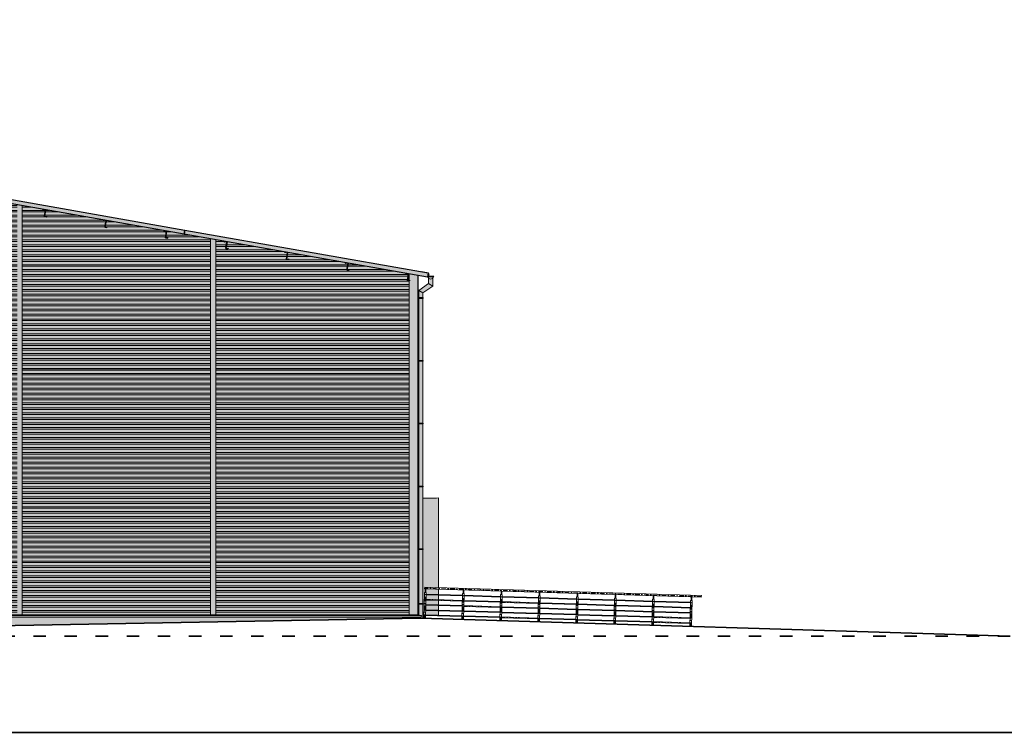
# Model space of a CAD drawing. Header units: millimetres. Extents: x 16720 to 74016, y 25810 to 81213.
# Tile 214 of 256: x 32663 to 35512, y 43883 to 45948. Entities that reach past the tile are written whole.
import ezdxf

# ---------------------------------------------------------------- set-up
doc = ezdxf.new("R2010")
doc.units = ezdxf.units.MM
doc.linetypes.add('ACAD_ISO03W100', pattern=[30, 12, -18])
doc.linetypes.add('DASHDOTX2', pattern=[50.8, 25.4, -12.7, 0, -12.7])
for name, color, linetype, lineweight in [('_HATCH', 157, 'Continuous', 5), ('_OBRÓBKA BLACHARSKA', 182, 'Continuous', 13), ('_OŚ', 165, 'DASHDOTX2', 9), ('_RAMKA', 212, 'Continuous', 9), ('_WIDOKOWE', 252, 'Continuous', 9), ('_ZIEMIA', 98, 'Continuous', 35), ('_ŚREDNIE', 90, 'Continuous', 25)]:
    doc.layers.add(name, color=color, linetype=linetype, lineweight=lineweight)
doc.layers.add('HATCH', color=7, linetype='Continuous')

msp = doc.modelspace()

# ---------------------------------------------------------------- hatches: boundary and pattern name
at = {"layer": '_HATCH'}
h = msp.add_hatch(color=253, dxfattribs=at)
h.dxf.hatch_style = 1
h.paths.add_polyline_path([(30923.5, 45203.3), (30951.4, 45208.2), (30976.4, 45212.6), (30978.1, 45212.9), (30984.2, 45214), (31100, 45234.4), (31153.1, 45243.7), (31159.2, 45244.8), (31328.1, 45274.6), (31334.2, 45275.7), (31503.2, 45305.5), (31509.3, 45306.6), (31535.4, 45311.2), (31626.7, 45327.3), (31624.6, 45339.1), (30921.4, 45215.1), (30923.4, 45204.3)])
h.paths.add_polyline_path([(32095.4, 45409.9), (32203.3, 45428.9), (32209.4, 45430), (32234.3, 45434.4), (32376.1, 45459.4), (32382.2, 45460.5), (32382.9, 45460.6), (32382.9, 45472.8), (31624.6, 45339.1), (31626.7, 45327.3), (31667.1, 45334.4), (31678.2, 45336.3), (31684.3, 45337.4), (31853.2, 45367.2), (31859.3, 45368.3), (32028.3, 45398.1), (32034.4, 45399.1)])
h.paths.add_polyline_path([(32562.6, 45428.9), (32670.4, 45409.9), (32731.5, 45399.1), (32737.6, 45398.1), (32906.6, 45368.3), (32912.7, 45367.2), (33081.6, 45337.4), (33087.7, 45336.3), (33098.8, 45334.4), (33139.2, 45327.3), (33141.2, 45339.1), (32382.9, 45472.8), (32382.9, 45460.6), (32383.6, 45460.5), (32389.8, 45459.4), (32531.6, 45434.4), (32556.5, 45430)])
h.paths.add_polyline_path([(33230.4, 45311.2), (33256.6, 45306.6), (33262.7, 45305.5), (33431.6, 45275.7), (33437.7, 45274.6), (33606.7, 45244.8), (33612.8, 45243.7), (33665.9, 45234.4), (33781.7, 45214), (33787.8, 45212.9), (33789.4, 45212.6), (33814.4, 45208.2), (33842.4, 45203.3), (33842.5, 45204.3), (33844.4, 45215.1), (33141.2, 45339.1), (33139.2, 45327.3)])
h = msp.add_hatch(dxfattribs=at)
h.set_pattern_fill('ANSI32', color=250, scale=1.5, angle=135)
h.paths.add_polyline_path([(33230.4, 44226.4), (33789.4, 44226.4), (33789.4, 45192.5), (33784.9, 45193.3), (33784.5, 45193.4), (33788.1, 45212.5), (33787.8, 45212.9), (33781.8, 45213.7), (33781, 45211.8), (33781.4, 45214), (33612.8, 45243.7), (33606.7, 45244.6), (33606, 45242.7), (33606.4, 45244.9), (33437.7, 45274.6), (33431.7, 45275.5), (33431, 45273.6), (33431.3, 45275.7), (33262.7, 45305.5), (33256.7, 45306.3), (33255.9, 45304.4), (33256.3, 45306.6), (33230.4, 45311.2)])
h.paths.add_polyline_path([(33139.2, 45327.3), (33087.7, 45336.3), (33081.6, 45337.2), (33080.9, 45335.3), (33081.3, 45337.5), (32912.7, 45367.2), (32906.6, 45368.1), (32905.9, 45366.2), (32906.3, 45368.3), (32737.6, 45398.1), (32737.9, 45397.7), (32734.7, 45378.5), (32734.3, 45378.5), (32737.9, 45397.7), (32737.6, 45398.1), (32731.2, 45399.2), (32670.4, 45409.9), (32670.4, 44226.4), (33215.4, 44226.4), (33215.4, 45313.8)])
h.paths.add_polyline_path([(32203.3, 45428.9), (32110.4, 45412.6), (32110.4, 44226.4), (32655.4, 44226.4), (32655.4, 45412.6), (32562.6, 45428.9), (32556.6, 45429.8), (32555.8, 45427.9), (32556.2, 45430.1), (32389.8, 45459.4), (32390, 45459.1), (32386.8, 45439.8), (32386.4, 45439.9), (32390, 45459.1), (32389.8, 45459.4), (32383.4, 45460.5), (32382.9, 45458.4), (32382.5, 45460.5), (32376.1, 45459.4), (32375.9, 45459.1), (32379.1, 45439.8), (32379.5, 45439.9), (32375.9, 45459.1), (32376.1, 45459.4), (32209.7, 45430.1), (32210.1, 45427.9), (32209.3, 45429.8)])
h.paths.add_polyline_path([(31678.2, 45336.3), (31626.7, 45327.3), (31550.4, 45313.8), (31550.4, 44226.4), (32095.4, 44226.4), (32095.4, 45409.9), (32034.7, 45399.2), (32035, 45397), (32034.3, 45398.9), (32028.3, 45398.1), (32028, 45397.7), (32031.2, 45378.5), (32031.6, 45378.5), (32028, 45397.7), (32028.3, 45398.1), (31859.6, 45368.3), (31860, 45366.2), (31859.3, 45368.1), (31853.2, 45367.2), (31684.6, 45337.5), (31685, 45335.3), (31684.2, 45337.2)])
h.paths.add_polyline_path([(30976.4, 45192.5), (30976.4, 44226.4), (31535.4, 44226.4), (31535.4, 45311.2), (31509.3, 45306.6), (31502.9, 45305.1), (31334.2, 45275.7), (31327.9, 45274.3), (31159.2, 45244.8), (31152.9, 45243.4), (30984.2, 45214), (30977.8, 45212.5), (30981, 45193.3)])
h.paths.add_polyline_path([(30981, 45193.3, 0.414214), (30981.2, 45193.5), (30977.8, 45212.5, -0.414214), (30978.1, 45212.9), (30976.4, 45212.6), (30976.4, 45192.5)])
h.paths.add_polyline_path([(33788.1, 45212.5), (33784.7, 45193.5, 0.414214), (33784.9, 45193.3), (33789.4, 45192.5), (33789.4, 45212.6), (33787.8, 45212.9, -0.414214)])
h.paths.add_polyline_path([(32731.6, 45398.9), (32730.8, 45397), (32731.2, 45399.2)], flags=16)
h.paths.add_polyline_path([(32206.2, 45409.3), (32203.1, 45428.6), (32206.6, 45409.4)], flags=16)
h.paths.add_polyline_path([(31856.2, 45347.6), (31853, 45366.9), (31856.6, 45347.7)], flags=16)
h.paths.add_polyline_path([(31681.1, 45316.8), (31678, 45336), (31681.5, 45316.8)], flags=16)
h = msp.add_hatch(color=253, dxfattribs=at)
h.dxf.hatch_style = 1
h.paths.add_polyline_path([(33230.4, 44226.4), (33789.4, 44226.4), (33789.4, 45192.5), (33784.9, 45193.3), (33784.5, 45193.4), (33788.1, 45212.5), (33787.8, 45212.9), (33781.8, 45213.7), (33781, 45211.8), (33781.4, 45214), (33612.8, 45243.7), (33606.7, 45244.6), (33606, 45242.7), (33606.4, 45244.9), (33437.7, 45274.6), (33431.7, 45275.5), (33431, 45273.6), (33431.3, 45275.7), (33262.7, 45305.5), (33256.7, 45306.3), (33255.9, 45304.4), (33256.3, 45306.6), (33230.4, 45311.2)])
h.paths.add_polyline_path([(33139.2, 45327.3), (33087.7, 45336.3), (33081.6, 45337.2), (33080.9, 45335.3), (33081.3, 45337.5), (32912.7, 45367.2), (32906.6, 45368.1), (32905.9, 45366.2), (32906.3, 45368.3), (32737.6, 45398.1), (32737.9, 45397.7), (32734.7, 45378.5), (32734.3, 45378.5), (32737.9, 45397.7), (32737.6, 45398.1), (32731.2, 45399.2), (32670.4, 45409.9), (32670.4, 44226.4), (33215.4, 44226.4), (33215.4, 45313.8)])
h.paths.add_polyline_path([(32203.3, 45428.9), (32110.4, 45412.6), (32110.4, 44226.4), (32655.4, 44226.4), (32655.4, 45412.6), (32562.6, 45428.9), (32556.6, 45429.8), (32555.8, 45427.9), (32556.2, 45430.1), (32389.8, 45459.4), (32390, 45459.1), (32386.8, 45439.8), (32386.4, 45439.9), (32390, 45459.1), (32389.8, 45459.4), (32383.4, 45460.5), (32382.9, 45458.4), (32382.5, 45460.5), (32376.1, 45459.4), (32375.9, 45459.1), (32379.1, 45439.8), (32379.5, 45439.9), (32375.9, 45459.1), (32376.1, 45459.4), (32209.7, 45430.1), (32210.1, 45427.9), (32209.3, 45429.8)])
h.paths.add_polyline_path([(31678.2, 45336.3), (31626.7, 45327.3), (31550.4, 45313.8), (31550.4, 44226.4), (32095.4, 44226.4), (32095.4, 45409.9), (32034.7, 45399.2), (32035, 45397), (32034.3, 45398.9), (32028.3, 45398.1), (32028, 45397.7), (32031.2, 45378.5), (32031.6, 45378.5), (32028, 45397.7), (32028.3, 45398.1), (31859.6, 45368.3), (31860, 45366.2), (31859.3, 45368.1), (31853.2, 45367.2), (31684.6, 45337.5), (31685, 45335.3), (31684.2, 45337.2)])
h.paths.add_polyline_path([(30976.4, 45192.5), (30976.4, 44226.4), (31535.4, 44226.4), (31535.4, 45311.2), (31509.3, 45306.6), (31502.9, 45305.1), (31334.2, 45275.7), (31327.9, 45274.3), (31159.2, 45244.8), (31152.9, 45243.4), (30984.2, 45214), (30977.8, 45212.5), (30981, 45193.3)])
h.paths.add_polyline_path([(30981, 45193.3, 0.414214), (30981.2, 45193.5), (30977.8, 45212.5, -0.414214), (30978.1, 45212.9), (30976.4, 45212.6), (30976.4, 45192.5)])
h.paths.add_polyline_path([(33788.1, 45212.5), (33784.7, 45193.5, 0.414214), (33784.9, 45193.3), (33789.4, 45192.5), (33789.4, 45212.6), (33787.8, 45212.9, -0.414214)])
h.paths.add_polyline_path([(32731.6, 45398.9), (32730.8, 45397), (32731.2, 45399.2)], flags=16)
h.paths.add_polyline_path([(32206.2, 45409.3), (32203.1, 45428.6), (32206.6, 45409.4)], flags=16)
h.paths.add_polyline_path([(31856.2, 45347.6), (31853, 45366.9), (31856.6, 45347.7)], flags=16)
h.paths.add_polyline_path([(31681.1, 45316.8), (31678, 45336), (31681.5, 45316.8)], flags=16)
at = {"layer": '_HATCH', "true_color": 0xe8e8e8}
h = msp.add_hatch(color=254, dxfattribs=at)
h.dxf.hatch_style = 1
h.paths.add_polyline_path([(30942.9, 44164.4), (33822.9, 44216.4), (33822.9, 44219.4), (30942.9, 44219.4)])
at = {"layer": 'HATCH'}
h = msp.add_hatch(color=8, dxfattribs=at)
h.dxf.hatch_style = 1
h.paths.add_polyline_path([(30939.9, 44224.4), (30941.1, 44219.4), (30942.9, 44219.4), (33822.9, 44219.4), (33824.8, 44219.4), (33825.9, 44224.4), (33817.4, 44225.9), (33814.4, 44226.4), (33789.4, 44226.4), (33230.4, 44226.4), (33215.4, 44226.4), (32670.4, 44226.4), (32655.4, 44226.4), (32110.4, 44226.4), (32095.4, 44226.4), (31550.4, 44226.4), (31535.4, 44226.4), (30976.4, 44226.4), (30951.4, 44226.4), (30948.4, 44225.9)])
h.paths.add_polyline_path([(33789.4, 45192.5), (33789.4, 44226.4), (33814.4, 44226.4), (33814.4, 44257.6), (33814.4, 44415.9), (33814.4, 44597.6), (33814.4, 44779.3), (33814.4, 44960.9), (33814.4, 45142.6), (33814.4, 45208.2), (33789.4, 45212.6)])
h.paths.add_polyline_path([(33215.4, 45313.8), (33215.4, 44226.4), (33230.4, 44226.4), (33230.4, 45311.2)])
h.paths.add_polyline_path([(32655.4, 44226.4), (32670.4, 44226.4), (32670.4, 45409.9), (32655.4, 45412.6)])
h.paths.add_polyline_path([(32095.4, 45409.9), (32095.4, 44226.4), (32110.4, 44226.4), (32110.4, 45412.6)])
h.paths.add_polyline_path([(31535.4, 44226.4), (31550.4, 44226.4), (31550.4, 45313.8), (31535.4, 45311.2)])
h.paths.add_polyline_path([(30951.4, 45208.2), (30951.4, 45142.6), (30951.4, 44960.9), (30951.4, 44779.3), (30951.4, 44597.6), (30951.4, 44564.4), (30951.4, 44415.9), (30951.4, 44257.6), (30951.4, 44226.4), (30976.4, 44226.4), (30976.4, 45192.5), (30976.4, 45212.6)])
h = msp.add_hatch(color=250, dxfattribs=at)
h.dxf.hatch_style = 1
h.paths.add_polyline_path([(33822.9, 44219.4), (33824.8, 44219.4), (33825.9, 44224.4), (33817.4, 44225.9), (33817.4, 44256.6), (33829.4, 44256.6), (33829.4, 44224.4), (33829.4, 44216.2), (33822.9, 44216.4)])
h.paths.add_polyline_path([(33817.4, 44257.6), (33816.4, 44257.6), (33816.4, 44258.6), (33817.4, 44258.6)])
h.paths.add_polyline_path([(33817.4, 44256.6), (33816.4, 44256.6), (33816.4, 44257.6), (33817.4, 44257.6)])
h.paths.add_polyline_path([(33829.4, 44256.6), (33817.4, 44256.6), (33817.4, 44257.6), (33817.4, 44258.6), (33829.4, 44258.6)])
h.paths.add_polyline_path([(33829.4, 44258.6), (33830.4, 44258.6), (33830.4, 44256.6), (33829.4, 44256.6)])
h.paths.add_polyline_path([(33829.4, 44258.6), (33817.4, 44258.6), (33817.4, 44414.9), (33829.4, 44414.9)])
h.paths.add_polyline_path([(33817.4, 44415.9), (33816.4, 44415.9), (33816.4, 44416.9), (33817.4, 44416.9)])
h.paths.add_polyline_path([(33817.4, 44414.9), (33816.4, 44414.9), (33816.4, 44415.9), (33817.4, 44415.9)])
h.paths.add_polyline_path([(33829.4, 44414.9), (33817.4, 44414.9), (33817.4, 44415.9), (33817.4, 44416.9), (33829.4, 44416.9)])
h.paths.add_polyline_path([(33830.4, 44416.9), (33830.4, 44414.9), (33829.4, 44414.9), (33829.4, 44416.9)])
h.paths.add_polyline_path([(33829.4, 44563.4), (33829.4, 44416.9), (33817.4, 44416.9), (33817.4, 44564.1), (33817.4, 44596.6), (33829.4, 44596.6)])
h.paths.add_polyline_path([(33817.4, 44596.6), (33816.4, 44596.6), (33816.4, 44597.6), (33817.4, 44597.6)])
h.paths.add_polyline_path([(33817.4, 44597.6), (33816.4, 44597.6), (33816.4, 44598.6), (33817.4, 44598.6)])
h.paths.add_polyline_path([(33829.4, 44596.6), (33817.4, 44596.6), (33817.4, 44597.6), (33817.4, 44598.6), (33829.4, 44598.6)])
h.paths.add_polyline_path([(33830.4, 44598.6), (33830.4, 44596.6), (33829.4, 44596.6), (33829.4, 44598.6)])
h.paths.add_polyline_path([(33829.4, 44598.6), (33817.4, 44598.6), (33817.4, 44778.3), (33829.4, 44778.3)])
h.paths.add_polyline_path([(33817.4, 44779.3), (33816.4, 44779.3), (33816.4, 44780.3), (33817.4, 44780.3)])
h.paths.add_polyline_path([(33817.4, 44778.3), (33816.4, 44778.3), (33816.4, 44779.3), (33817.4, 44779.3)])
h.paths.add_polyline_path([(33829.4, 44778.3), (33817.4, 44778.3), (33817.4, 44779.3), (33817.4, 44780.3), (33829.4, 44780.3)])
h.paths.add_polyline_path([(33830.4, 44780.3), (33830.4, 44778.3), (33829.4, 44778.3), (33829.4, 44780.3)])
h.paths.add_polyline_path([(33829.4, 44780.3), (33817.4, 44780.3), (33817.4, 44959.9), (33829.4, 44959.9)])
h.paths.add_polyline_path([(33817.4, 44960.9), (33816.4, 44960.9), (33816.4, 44961.9), (33817.4, 44961.9)])
h.paths.add_polyline_path([(33817.4, 44959.9), (33816.4, 44959.9), (33816.4, 44960.9), (33817.4, 44960.9)])
h.paths.add_polyline_path([(33829.4, 44959.9), (33817.4, 44959.9), (33817.4, 44960.9), (33817.4, 44961.9), (33829.4, 44961.9)])
h.paths.add_polyline_path([(33829.4, 44961.9), (33830.4, 44961.9), (33830.4, 44959.9), (33829.4, 44959.9)])
h.paths.add_polyline_path([(33829.4, 44961.9), (33817.4, 44961.9), (33817.4, 45141.6), (33829.4, 45141.6)])
h.paths.add_polyline_path([(33816.4, 45143.6), (33817.4, 45143.6), (33817.4, 45142.6), (33816.4, 45142.6)])
h.paths.add_polyline_path([(33816.4, 45141.6), (33816.4, 45142.6), (33817.4, 45142.6), (33817.4, 45141.6)])
h.paths.add_polyline_path([(33817.4, 45143.6), (33829.4, 45143.6), (33829.4, 45141.6), (33817.4, 45141.6), (33817.4, 45142.6)])
h.paths.add_polyline_path([(33830.4, 45143.6), (33830.4, 45141.6), (33829.4, 45141.6), (33829.4, 45143.6)])
h.paths.add_polyline_path([(33829.4, 45143.6), (33817.4, 45143.6), (33817.4, 45164.3), (33829.4, 45157.3)])
h.paths.add_polyline_path([(33829.4, 45157.3), (33817.4, 45164.3), (33845.9, 45184.3), (33857.9, 45177.3)])
h.paths.add_polyline_path([(33857.9, 45177.3), (33845.9, 45184.3), (33845.9, 45200.4, 0.500754), (33857.9, 45199.9)])
h.paths.add_polyline_path([(33844.7, 45204.3), (33859.6, 45204.3, -0.159676), (33857.9, 45199.9, -0.500754), (33845.9, 45200.4, -0.136583)])
h.paths.add_polyline_path([(33844.6, 45204.7), (33844.6, 45205.5), (33860.1, 45205.5, -1.085572), (33860.1, 45204.3), (33859.6, 45204.3), (33844.7, 45204.3, -0.013533)])
h = msp.add_hatch(color=250, dxfattribs=at)
h.dxf.hatch_style = 1
h.paths.add_polyline_path([(33829.4, 44224.4), (33832.1, 44224.4), (33834.2, 44291.1), (33835.7, 44291), (33836, 44301), (33834.5, 44301.1), (33834.6, 44303.6), (33834.6, 44306.1), (33874.4, 44304.9), (33874.4, 44564.4, -0.031697), (33829.4, 44563.4), (33829.4, 44416.9), (33830.4, 44416.9), (33830.4, 44414.9), (33829.4, 44414.9), (33829.4, 44258.6), (33830.4, 44258.6), (33830.4, 44256.6), (33829.4, 44256.6)])
h.paths.add_polyline_path([(33817.4, 44416.9), (33817.4, 44564.1, -0.002117), (33814.4, 44564.4), (33814.4, 44415.9), (33816.4, 44415.9), (33816.4, 44416.9)])
h.paths.add_polyline_path([(33817.4, 44258.6), (33817.4, 44414.9), (33816.4, 44414.9), (33816.4, 44415.9), (33814.4, 44415.9), (33814.4, 44257.6), (33816.4, 44257.6), (33816.4, 44258.6)])
h.paths.add_polyline_path([(33814.4, 44257.6), (33814.4, 44226.4), (33817.4, 44225.9), (33817.4, 44256.6), (33816.4, 44256.6), (33816.4, 44257.6)])
h.paths.add_polyline_path([(33837.2, 44226.5), (33874.4, 44225.3), (33874.4, 44237.8), (33837.6, 44239)])
h.paths.add_polyline_path([(33838, 44253.9), (33837.6, 44240.9), (33874.4, 44239.8), (33874.4, 44252.8)])
h.paths.add_polyline_path([(33874.4, 44254.8), (33874.4, 44267.8), (33838.5, 44268.9), (33838.1, 44255.9)])
h.paths.add_polyline_path([(33874.4, 44269.8), (33874.4, 44282.8), (33839, 44283.9), (33838.6, 44270.9)])
h.paths.add_polyline_path([(33839, 44285.9), (33874.4, 44284.8), (33874.4, 44299.9), (33838, 44301), (33837.7, 44291), (33839.2, 44290.9)])

# ---------------------------------------------------------------- linework, layer by layer
at = {"layer": '_OBRÓBKA BLACHARSKA', "color": 0}
for p, q in [((32670.4, 45410.3), (32670.4, 44226.4)), ((33215.4, 45313.4), (33215.4, 44226.4)), ((33230.4, 45311.6), (33230.4, 44226.4)), ((33789.4, 45212.6), (33789.4, 44226.4)), ((33845.9, 45184.3), (33817.4, 45164.3)), ((33845.9, 45200.4), (33845.9, 45184.3)), ((33845.9, 45184.3), (33857.9, 45177.3)), ((33857.9, 45199.9), (33857.9, 45177.3)), ((33817.4, 45164.3), (33817.4, 44225.9)), ((33829.4, 45157.3), (33817.4, 45164.3)), ((33857.9, 45177.3), (33829.4, 45157.3)), ((33829.4, 45157.3), (33829.4, 44216.2)), ((33817.4, 45142.6), (33814.4, 45142.6)), ((33817.4, 44960.9), (33814.4, 44960.9)), ((33817.4, 44779.3), (33814.4, 44779.3)), ((33817.4, 44597.6), (33814.4, 44597.6)), ((33817.4, 44415.9), (33814.4, 44415.9)), ((33817.4, 44257.6), (33814.4, 44257.6)), ((30939.9, 44224.4), (33825.9, 44224.4)), ((30941.1, 44219.4), (33824.8, 44219.4)), ((30951.8, 44226.4), (33814.4, 44226.4))]:
    msp.add_line(p, q, dxfattribs=at)
for points in [[(33821.3, 45219.6), (33844.6, 45215.4), (33844.6, 45204.7, 0.973295), (33859.6, 45204.3)], [(33844.7, 45205.5), (33860.1, 45205.5, -1.085572), (33860.1, 45204.3), (33842.5, 45204.3)]]:
    msp.add_lwpolyline(points, format="xyb", dxfattribs=at)
for points in [[(33825.5, 45219.2), (33845.4, 45215.6), (33847.3, 45209.1), (33845.4, 45210.4)], [(33814.4, 44226.4), (33825.9, 44224.4), (33824.8, 44219.4)]]:
    msp.add_lwpolyline(points, dxfattribs=at)
for points in [[(33830.4, 45143.6), (33816.4, 45143.6), (33816.4, 45141.6), (33830.4, 45141.6)], [(33830.4, 44961.9), (33816.4, 44961.9), (33816.4, 44959.9), (33830.4, 44959.9)], [(33830.4, 44778.3), (33816.4, 44778.3), (33816.4, 44780.3), (33830.4, 44780.3)], [(33830.4, 44596.6), (33816.4, 44596.6), (33816.4, 44598.6), (33830.4, 44598.6)], [(33830.4, 44414.9), (33816.4, 44414.9), (33816.4, 44416.9), (33830.4, 44416.9)], [(33830.4, 44256.6), (33816.4, 44256.6), (33816.4, 44258.6), (33830.4, 44258.6)]]:
    msp.add_lwpolyline(points, close=True, dxfattribs=at)
at = {"layer": '_OŚ', "color": 0, "ltscale": 0.5}
for p, q in [((33837.1, 44303.5), (33834.4, 44216)), ((34635.1, 44279.2), (33834.6, 44303.6)), ((33947, 44300.1), (33944.3, 44212.7)), ((34057, 44296.8), (34054.3, 44209.3)), ((33838.5, 44269.9), (33946, 44266.7)), ((33839, 44284.9), (33946.4, 44281.7)), ((33946.4, 44281.7), (34056.4, 44278.3)), ((34056.4, 44278.3), (34166.3, 44274.9)), ((34166.9, 44293.4), (34164.2, 44206)), ((34166.3, 44274.9), (34276.3, 44271.6)), ((34276.8, 44290.1), (34274.2, 44202.6)), ((34276.3, 44271.6), (34386.2, 44268.2)), ((34386.8, 44286.7), (34384.1, 44199.3)), ((34496.2, 44264.9), (34386.2, 44268.2)), ((34496.7, 44283.4), (34494.1, 44195.9)), ((34606.7, 44280), (34604, 44192.6)), ((33835.1, 44240), (33945.1, 44236.7)), ((33835.6, 44255), (33945.5, 44251.7)), ((33945.5, 44251.7), (34055.5, 44248.3)), ((33946, 44266.7), (34055.9, 44263.3)), ((34055.5, 44248.3), (34165.4, 44245)), ((34055.9, 44263.3), (34165.9, 44260)), ((34165.4, 44245), (34275.4, 44241.6)), ((34165.9, 44260), (34275.8, 44256.6)), ((34275.4, 44241.6), (34385.3, 44238.3)), ((34275.8, 44256.6), (34385.8, 44253.3)), ((34495.7, 44249.9), (34385.8, 44253.3)), ((34495.7, 44249.9), (34605.7, 44246.5)), ((34496.2, 44264.9), (34606.1, 44261.5)), ((33834.7, 44225.5), (33944.6, 44222.2)), ((33944.6, 44222.2), (34054.6, 44218.8)), ((33945.1, 44236.7), (34055, 44233.3)), ((34054.6, 44218.8), (34164.5, 44215.5)), ((34055, 44233.3), (34165, 44230)), ((34164.5, 44215.5), (34274.5, 44212.1)), ((34165, 44230), (34274.9, 44226.6)), ((34274.5, 44212.1), (34384.4, 44208.8)), ((34274.9, 44226.6), (34384.9, 44223.3)), ((34494.8, 44219.9), (34384.9, 44223.3)), ((34495.3, 44234.9), (34385.3, 44238.3)), ((34494.8, 44219.9), (34604.8, 44216.6)), ((34495.3, 44234.9), (34605.2, 44231.6)), ((34494.4, 44205.4), (34384.4, 44208.8)), ((34494.4, 44205.4), (34604.3, 44202.1))]:
    msp.add_line(p, q, dxfattribs=at)
at = {"layer": '_RAMKA', "color": 0, "const_width": 5}
msp.add_lwpolyline([(30121.5, 47985.8), (41021.5, 47985.8), (41021.5, 43885.8), (30271.5, 43885.8), (30271.5, 46805.8), (30121.5, 46805.8)], close=True, dxfattribs=at)
at = {"layer": '_WIDOKOWE', "color": 0}
for p, q in [((32670.4, 45334.4), (33098.8, 45334.4)), ((32670.4, 45234.4), (33215.4, 45234.4)), ((33230.4, 45234.4), (33665.9, 45234.4)), ((32670.4, 45134.4), (33215.4, 45134.4)), ((33230.4, 45134.4), (33789.4, 45134.4)), ((32670.4, 45034.4), (33215.4, 45034.4)), ((33230.4, 45034.4), (33789.4, 45034.4)), ((32670.4, 44934.4), (33215.4, 44934.4)), ((33230.4, 44934.4), (33789.4, 44934.4)), ((32670.4, 44834.4), (33215.4, 44834.4)), ((33230.4, 44834.4), (33789.4, 44834.4)), ((32670.4, 44734.4), (33215.4, 44734.4)), ((33230.4, 44734.4), (33789.4, 44734.4)), ((32670.4, 44634.4), (33215.4, 44634.4)), ((33230.4, 44634.4), (33789.4, 44634.4)), ((33874.4, 44564.4), (33874.4, 44304.9)), ((32670.4, 44534.4), (33215.4, 44534.4)), ((33230.4, 44534.4), (33789.4, 44534.4)), ((32670.4, 44434.4), (33215.4, 44434.4)), ((33230.4, 44434.4), (33789.4, 44434.4)), ((32670.4, 44334.4), (33215.4, 44334.4)), ((33230.4, 44334.4), (33789.4, 44334.4)), ((33834.5, 44301.1), (33834.6, 44306.1)), ((33834.5, 44301.1), (34635, 44276.7)), ((33834.6, 44306.1), (34635.1, 44281.7)), ((33835.7, 44291), (33836, 44301)), ((33837.7, 44291), (33838, 44301)), ((33874.4, 44299.9), (33874.4, 44284.8)), ((33945.6, 44287.7), (33945.9, 44297.7)), ((33947.6, 44287.6), (33947.9, 44297.6)), ((33831.9, 44216.1), (33834.2, 44291.1)), ((33834.2, 44291.1), (33839.2, 44290.9)), ((33836.9, 44216), (33839.2, 44290.9)), ((33874.4, 44282.8), (33874.4, 44269.8)), ((33941.8, 44212.8), (33944.1, 44287.7)), ((33944.1, 44287.7), (33949.1, 44287.6)), ((33946.8, 44212.6), (33949.1, 44287.6)), ((34051.8, 44209.4), (34054.1, 44284.4)), ((34054.1, 44284.4), (34059.1, 44284.2)), ((34055.6, 44284.3), (34055.9, 44294.3)), ((34056.8, 44209.3), (34059.1, 44284.2)), ((34057.6, 44284.3), (34057.9, 44294.3)), ((34161.7, 44206.1), (34164, 44281)), ((34164, 44281), (34169, 44280.9)), ((34165.5, 44281), (34165.8, 44291)), ((34166.7, 44205.9), (34169, 44280.9)), ((34167.5, 44280.9), (34167.8, 44290.9)), ((34271.7, 44202.7), (34274, 44277.7)), ((34274, 44277.7), (34279, 44277.5)), ((34275.5, 44277.6), (34275.8, 44287.6)), ((34276.7, 44202.6), (34279, 44277.5)), ((34277.5, 44277.6), (34277.8, 44287.6)), ((34381.6, 44199.4), (34383.9, 44274.3)), ((34383.9, 44274.3), (34388.9, 44274.2)), ((34385.4, 44274.3), (34385.7, 44284.3)), ((34386.6, 44199.2), (34388.9, 44274.2)), ((34387.4, 44274.2), (34387.7, 44284.2)), ((34491.6, 44196), (34493.9, 44271)), ((34493.9, 44271), (34498.9, 44270.8)), ((34495.4, 44270.9), (34495.7, 44280.9)), ((34496.6, 44195.8), (34498.9, 44270.8)), ((34497.4, 44270.9), (34497.7, 44280.9)), ((34605.3, 44267.6), (34605.6, 44277.6)), ((34607.3, 44267.5), (34607.6, 44277.5)), ((34635.1, 44281.7), (34635, 44276.7)), ((33874.4, 44267.8), (33874.4, 44254.8)), ((33874.4, 44252.8), (33874.4, 44239.8)), ((34601.5, 44192.6), (34603.8, 44267.6)), ((34603.8, 44267.6), (34608.8, 44267.5)), ((34606.5, 44192.5), (34608.8, 44267.5)), ((33829.4, 44224.4), (33832.1, 44224.4)), ((33837.1, 44224.4), (33839.5, 44224.4)), ((33874.4, 44237.8), (33874.4, 44225.3))]:
    msp.add_line(p, q, dxfattribs=at)
for points in [[(33814.4, 44564.4, 0.002117), (33817.4, 44564.1)], [(33829.4, 44563.4, 0.031697), (33874.4, 44564.4)]]:
    msp.add_lwpolyline(points, format="xyb", dxfattribs=at)
for points in [[(33838.5, 44268.9), (33943.5, 44265.7), (33943.5, 44267.7), (33838.6, 44270.9)], [(33839, 44283.9), (33943.9, 44280.7), (33944, 44282.7), (33839, 44285.9)]]:
    msp.add_lwpolyline(points, dxfattribs=at)
for points in [[(33949, 44282.6), (33948.9, 44280.6), (34053.9, 44277.4), (34053.9, 44279.4)], [(34058.9, 44279.2), (34058.9, 44277.2), (34163.8, 44274), (34163.9, 44276)], [(34168.9, 44275.9), (34168.8, 44273.9), (34273.8, 44270.7), (34273.8, 44272.7)], [(34278.8, 44272.5), (34278.8, 44270.5), (34383.7, 44267.3), (34383.8, 44269.3)], [(34493.7, 44266), (34493.7, 44264), (34388.7, 44267.2), (34388.8, 44269.2)], [(33837.6, 44240.9), (33837.6, 44239), (33942.5, 44235.8), (33942.6, 44237.7)], [(33838.1, 44255.9), (33838, 44253.9), (33943, 44250.7), (33943.1, 44252.7)], [(33948.1, 44252.6), (33948, 44250.6), (34052.9, 44247.4), (34053, 44249.4)], [(33948.5, 44267.6), (33948.5, 44265.6), (34053.4, 44262.4), (34053.5, 44264.4)], [(34058, 44249.2), (34057.9, 44247.2), (34162.9, 44244), (34163, 44246)], [(34058.5, 44264.2), (34058.4, 44262.2), (34163.4, 44259), (34163.4, 44261)], [(34168, 44245.9), (34167.9, 44243.9), (34272.8, 44240.7), (34272.9, 44242.7)], [(34168.4, 44260.9), (34168.3, 44258.9), (34273.3, 44255.7), (34273.4, 44257.7)], [(34277.9, 44242.5), (34277.8, 44240.5), (34382.8, 44237.3), (34382.9, 44239.3)], [(34278.4, 44257.5), (34278.3, 44255.5), (34383.2, 44252.3), (34383.3, 44254.3)], [(34493.3, 44251), (34493.2, 44249), (34388.2, 44252.2), (34388.3, 44254.2)], [(34498.3, 44250.8), (34498.2, 44248.8), (34603.1, 44245.6), (34603.2, 44247.6)], [(34498.7, 44265.8), (34498.7, 44263.8), (34603.6, 44260.6), (34603.7, 44262.6)], [(33837.2, 44226.5), (33837.1, 44224.5), (33942.1, 44221.3), (33942.2, 44223.3)], [(33947.2, 44223.1), (33947.1, 44221.1), (34052, 44217.9), (34052.1, 44219.9)], [(33947.6, 44237.6), (33947.5, 44235.6), (34052.5, 44232.4), (34052.5, 44234.4)], [(34057.1, 44219.8), (34057, 44217.8), (34162, 44214.6), (34162.1, 44216.6)], [(34057.5, 44234.2), (34057.5, 44232.2), (34162.4, 44229), (34162.5, 44231)], [(34167.1, 44216.4), (34167, 44214.4), (34271.9, 44211.2), (34272, 44213.2)], [(34167.5, 44230.9), (34167.4, 44228.9), (34272.4, 44225.7), (34272.4, 44227.7)], [(34277, 44213), (34276.9, 44211), (34381.9, 44207.8), (34382, 44209.8)], [(34277.4, 44227.5), (34277.4, 44225.5), (34382.3, 44222.3), (34382.4, 44224.3)], [(34492.3, 44221), (34492.3, 44219), (34387.3, 44222.2), (34387.4, 44224.2)], [(34492.8, 44236), (34492.7, 44234), (34387.8, 44237.2), (34387.8, 44239.2)], [(34497.3, 44220.8), (34497.3, 44218.8), (34602.2, 44215.6), (34602.3, 44217.6)], [(34497.8, 44235.8), (34497.7, 44233.8), (34602.7, 44230.6), (34602.8, 44232.6)], [(34491.9, 44206.5), (34491.8, 44204.5), (34386.9, 44207.7), (34387, 44209.7)], [(34496.9, 44206.3), (34496.8, 44204.3), (34601.8, 44201.1), (34601.9, 44203.1)]]:
    msp.add_lwpolyline(points, close=True, dxfattribs=at)
at = {"layer": '_ZIEMIA', "color": 1}
for q in [(30942.9, 44164.4), (35528.6, 44164.4)]:
    msp.add_line((33822.9, 44216.4), q, dxfattribs=at)
at = {"layer": '_ZIEMIA', "color": 157, "linetype": 'ACAD_ISO03W100', "ltscale": 3}
msp.add_line((35528.6, 44164.4), (30942.9, 44164.4), dxfattribs=at)
at = {"layer": '_ŚREDNIE', "color": 0}
for p, q in [((33814.4, 45208.2), (33814.4, 44226.4)), ((33822.9, 44216.4), (33822.9, 44219.4))]:
    msp.add_line(p, q, dxfattribs=at)
for points in [[(32382.9, 45472.8), (33141.2, 45339.1), (33139.2, 45327.3), (32382.9, 45460.6)], [(33141.2, 45339.1), (33844.4, 45215.1), (33842.4, 45203.3), (33139.2, 45327.3)]]:
    msp.add_lwpolyline(points, close=True, dxfattribs=at)
for points in [[(32740.6, 45379.5), (32740.3, 45377.6, -0.36397), (32740, 45377.3), (32734.5, 45378.3, -0.414214), (32734.3, 45378.6), (32737.7, 45397.7, 0.414214), (32737.5, 45397.9), (32731.6, 45398.9, 0.414214), (32731.4, 45398.8), (32731, 45397), (32730.8, 45397), (32731.2, 45398.9, -0.414203), (32731.5, 45399.1), (32737.6, 45398.1, -0.414214), (32737.9, 45397.7), (32734.5, 45378.7, 0.414214), (32734.7, 45378.5), (32739.8, 45377.6, 0.414214), (32740.1, 45377.7), (32740.4, 45379.5), (32740.6, 45379.5)], [(32915.6, 45348.6), (32915.3, 45346.7, -0.36397), (32915, 45346.5), (32909.6, 45347.4, -0.414214), (32909.3, 45347.8), (32912.7, 45366.8, 0.414214), (32912.5, 45367), (32906.6, 45368.1, 0.414214), (32906.4, 45367.9), (32906.1, 45366.1), (32905.9, 45366.2), (32906.2, 45368, -0.414203), (32906.6, 45368.3), (32912.7, 45367.2, -0.414214), (32912.9, 45366.9), (32909.5, 45347.8, 0.414214), (32909.7, 45347.6), (32914.9, 45346.7, 0.414214), (32915.1, 45346.9), (32915.4, 45348.6), (32915.6, 45348.6)], [(33090.7, 45317.7), (33090.3, 45315.9, -0.36397), (33090, 45315.6), (33084.6, 45316.6, -0.414214), (33084.4, 45316.9), (33087.7, 45335.9, 0.414214), (33087.6, 45336.2), (33081.6, 45337.2, 0.414214), (33081.4, 45337), (33081.1, 45335.3), (33080.9, 45335.3), (33081.2, 45337.2, -0.414203), (33081.6, 45337.4), (33087.7, 45336.3, -0.414214), (33087.9, 45336), (33084.6, 45317, 0.414214), (33084.7, 45316.8), (33089.9, 45315.8, 0.414214), (33090.1, 45316), (33090.5, 45317.8), (33090.7, 45317.7)], [(33265.7, 45286.9), (33265.4, 45285, -0.36397), (33265.1, 45284.8), (33259.6, 45285.7, -0.414214), (33259.4, 45286.1), (33262.7, 45305.1, 0.414214), (33262.6, 45305.3), (33256.7, 45306.3, 0.414214), (33256.4, 45306.2), (33256.1, 45304.4), (33255.9, 45304.4), (33256.3, 45306.3, -0.414203), (33256.6, 45306.6), (33262.7, 45305.5, -0.414214), (33263, 45305.1), (33259.6, 45286.1, 0.414214), (33259.8, 45285.9), (33264.9, 45285, 0.414214), (33265.2, 45285.1), (33265.5, 45286.9), (33265.7, 45286.9)], [(33440.7, 45256), (33440.4, 45254.1, -0.36397), (33440.1, 45253.9), (33434.7, 45254.8, -0.414214), (33434.4, 45255.2), (33437.8, 45274.2, 0.414214), (33437.6, 45274.4), (33431.7, 45275.5, 0.414214), (33431.5, 45275.3), (33431.2, 45273.5), (33431, 45273.6), (33431.3, 45275.4, -0.414203), (33431.6, 45275.7), (33437.7, 45274.6, -0.414214), (33438, 45274.3), (33434.6, 45255.3, 0.414214), (33434.8, 45255), (33440, 45254.1, 0.414214), (33440.2, 45254.3), (33440.5, 45256), (33440.7, 45256)], [(33615.7, 45225.2), (33615.4, 45223.3, -0.36397), (33615.1, 45223), (33609.7, 45224, -0.414214), (33609.5, 45224.3), (33612.8, 45243.3, 0.414214), (33612.6, 45243.6), (33606.7, 45244.6, 0.414214), (33606.5, 45244.4), (33606.2, 45242.7), (33606, 45242.7), (33606.3, 45244.6, -0.414203), (33606.7, 45244.8), (33612.8, 45243.7, -0.414214), (33613, 45243.4), (33609.7, 45224.4, 0.414214), (33609.8, 45224.2), (33615, 45223.3, 0.414214), (33615.2, 45223.4), (33615.5, 45225.2), (33615.7, 45225.2)], [(33790.8, 45194.3), (33790.4, 45192.4, -0.36397), (33790.2, 45192.2), (33784.7, 45193.1, -0.414214), (33784.5, 45193.5), (33787.8, 45212.5, 0.414214), (33787.7, 45212.7), (33781.8, 45213.7, 0.414214), (33781.5, 45213.6), (33781.2, 45211.8), (33781, 45211.8), (33781.4, 45213.7, -0.414203), (33781.7, 45214), (33787.8, 45212.9, -0.414214), (33788.1, 45212.5), (33784.7, 45193.5, 0.414214), (33784.9, 45193.3), (33790, 45192.4, 0.414214), (33790.3, 45192.6), (33790.6, 45194.3), (33790.8, 45194.3)]]:
    msp.add_lwpolyline(points, format="xyb", dxfattribs=at)

doc.saveas('drawing.dxf')
